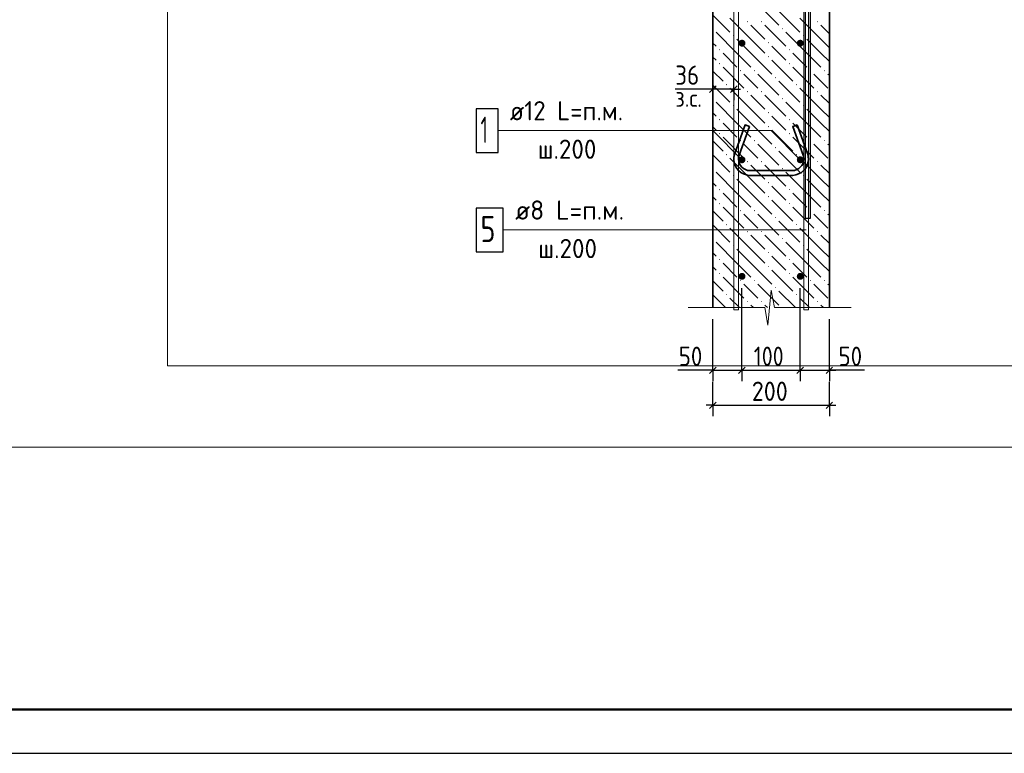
# Model space of a CAD drawing. Header units: millimetres. Extents: x 0 to 59400, y 0 to 42000.
# Tile 11 of 31: x 28071 to 39335, y 0 to 8389. Entities that reach past the tile are written whole.
import ezdxf

# ---------------------------------------------------------------- set-up
doc = ezdxf.new("R2010")
doc.units = ezdxf.units.MM
for name, color, linetype, lineweight in [('Standard', 7, 'Continuous', 25), ('ЖБ Стена верхний уровень', 7, 'Continuous', 35), ('Позиционная метка линия выноска', 7, 'Continuous', 13), ('Примечания', 7, 'Continuous', 13), ('Стена фоновая арматура У1', 7, 'Continuous', 18), ('Стена фоновая арматура Х1', 7, 'Continuous', 35), ('Стена фоновая затяжка С-обр.', 52, 'Continuous', 25)]:
    doc.layers.add(name, color=color, linetype=linetype, lineweight=lineweight)
doc.layers.add('Размерная выноска', color=7, linetype='Continuous')
doc.layers.add('Стена ДОП арматура У', color=7, linetype='Continuous', lineweight=35, true_color=0x5a2814)
doc.styles.add('ISOCPEUR', font='txt')

msp = doc.modelspace()

# ---------------------------------------------------------------- hatches: boundary and pattern name
at = {"layer": 'ЖБ Стена верхний уровень', "linetype": 'Continuous', "lineweight": 18, "transparency": 33554687}
for points in [[(36391, 8366), (36397, 8372), (36404, 8366), (36397, 8359)], [(36551, 8366), (36557, 8372), (36564, 8366), (36557, 8359)], [(37191, 8366), (37197, 8372), (37204, 8366), (37197, 8359)], [(36001, 8289), (36004, 8286), (36001, 8282)], [(36791, 8286), (36797, 8292), (36804, 8286), (36797, 8279)], [(36231, 8206), (36237, 8212), (36244, 8206), (36237, 8199)], [(36631, 8126), (36637, 8132), (36644, 8126), (36637, 8119)], [(37031, 8206), (37037, 8212), (37044, 8206), (37037, 8199)], [(36071, 8046), (36077, 8052), (36084, 8046), (36077, 8039)], [(36871, 8046), (36877, 8052), (36884, 8046), (36877, 8039)], [(36071, 7886), (36077, 7892), (36084, 7886), (36077, 7879)], [(36631, 7966), (36637, 7972), (36644, 7966), (36637, 7959)], [(36871, 7886), (36877, 7892), (36884, 7886), (36877, 7879)], [(36311, 7806), (36317, 7812), (36324, 7806), (36317, 7799)], [(36471, 7806), (36477, 7812), (36484, 7806), (36477, 7799)], [(37111, 7806), (37117, 7812), (37124, 7806), (37117, 7799)], [(37271, 7806), (37277, 7812), (37284, 7806), (37277, 7799)], [(36711, 7726), (36717, 7732), (36724, 7726), (36717, 7719)], [(36151, 7646), (36157, 7652), (36164, 7646), (36157, 7639)], [(36391, 7566), (36397, 7572), (36404, 7566), (36397, 7559)], [(36551, 7566), (36557, 7572), (36564, 7566), (36557, 7559)], [(36951, 7646), (36957, 7652), (36964, 7646), (36957, 7639)], [(37191, 7566), (37197, 7572), (37204, 7566), (37197, 7559)], [(36001, 7489), (36004, 7486), (36001, 7482)], [(36791, 7486), (36797, 7492), (36804, 7486), (36797, 7479)], [(36231, 7406), (36237, 7412), (36244, 7406), (36237, 7399)], [(36631, 7326), (36637, 7332), (36644, 7326), (36637, 7319)], [(37031, 7406), (37037, 7412), (37044, 7406), (37037, 7399)], [(36071, 7246), (36077, 7252), (36084, 7246), (36077, 7239)], [(36871, 7246), (36877, 7252), (36884, 7246), (36877, 7239)], [(36631, 7166), (36637, 7172), (36644, 7166), (36637, 7159)], [(36071, 7086), (36077, 7092), (36084, 7086), (36077, 7079)], [(36311, 7006), (36317, 7012), (36324, 7006), (36317, 6999)], [(36471, 7006), (36477, 7012), (36484, 7006), (36477, 6999)], [(36871, 7086), (36877, 7092), (36884, 7086), (36877, 7079)], [(37111, 7006), (37117, 7012), (37124, 7006), (37117, 6999)], [(37271, 7006), (37277, 7012), (37284, 7006), (37277, 6999)], [(36711, 6926), (36717, 6932), (36724, 6926), (36717, 6919)], [(36151, 6846), (36157, 6852), (36164, 6846), (36157, 6839)], [(36391, 6766), (36397, 6772), (36404, 6766), (36397, 6759)], [(36551, 6766), (36557, 6772), (36564, 6766), (36557, 6759)], [(36951, 6846), (36957, 6852), (36964, 6846), (36957, 6839)], [(37191, 6766), (37197, 6772), (37204, 6766), (37197, 6759)], [(36001, 6689), (36004, 6686), (36001, 6682)], [(36791, 6686), (36797, 6692), (36804, 6686), (36797, 6679)], [(36231, 6606), (36237, 6612), (36244, 6606), (36237, 6599)], [(37031, 6606), (37037, 6612), (37044, 6606), (37037, 6599)], [(36071, 6446), (36077, 6452), (36084, 6446), (36077, 6439)], [(36631, 6526), (36637, 6532), (36644, 6526), (36637, 6519)], [(36871, 6446), (36877, 6452), (36884, 6446), (36877, 6439)], [(36631, 6366), (36637, 6372), (36644, 6366), (36637, 6359)], [(36071, 6286), (36077, 6292), (36084, 6286), (36077, 6279)], [(36311, 6206), (36317, 6212), (36324, 6206), (36317, 6199)], [(36471, 6206), (36477, 6212), (36484, 6206), (36477, 6199)], [(36871, 6286), (36877, 6292), (36884, 6286), (36877, 6279)], [(37111, 6206), (37117, 6212), (37124, 6206), (37117, 6199)], [(37271, 6206), (37277, 6212), (37284, 6206), (37277, 6199)], [(36711, 6126), (36717, 6132), (36724, 6126), (36717, 6119)], [(36151, 6046), (36157, 6052), (36164, 6046), (36157, 6039)], [(36391, 5966), (36397, 5972), (36404, 5966), (36397, 5959)], [(36551, 5966), (36557, 5972), (36564, 5966), (36557, 5959)], [(36951, 6046), (36957, 6052), (36964, 6046), (36957, 6039)], [(37191, 5966), (37197, 5972), (37204, 5966), (37197, 5959)], [(36001, 5889), (36004, 5886), (36001, 5882)], [(36791, 5886), (36797, 5892), (36804, 5886), (36797, 5879)], [(36231, 5806), (36237, 5812), (36244, 5806), (36237, 5799)], [(37031, 5806), (37037, 5812), (37044, 5806), (37037, 5799)], [(36071, 5646), (36077, 5652), (36084, 5646), (36077, 5639)], [(36631, 5726), (36637, 5732), (36644, 5726), (36637, 5719)], [(36871, 5646), (36877, 5652), (36884, 5646), (36877, 5639)], [(36631, 5566), (36637, 5572), (36644, 5566), (36637, 5559)], [(36071, 5486), (36077, 5492), (36084, 5486), (36077, 5479)], [(36311, 5406), (36317, 5412), (36324, 5406), (36317, 5399)], [(36471, 5406), (36477, 5412), (36484, 5406), (36477, 5399)], [(36871, 5486), (36877, 5492), (36884, 5486), (36877, 5479)], [(37111, 5406), (37117, 5412), (37124, 5406), (37117, 5399)], [(37271, 5406), (37277, 5412), (37284, 5406), (37277, 5399)], [(36711, 5326), (36717, 5332), (36724, 5326), (36717, 5319)], [(36151, 5246), (36157, 5252), (36164, 5246), (36157, 5239)], [(36951, 5246), (36957, 5252), (36964, 5246), (36957, 5239)], [(36391, 5166), (36397, 5172), (36404, 5166), (36397, 5159)], [(36551, 5166), (36557, 5172), (36564, 5166), (36557, 5159)], [(37191, 5166), (37197, 5172), (37204, 5166), (37197, 5159)]]:
    msp.add_hatch(color=7, dxfattribs=at).paths.add_polyline_path(points, flags=16)
at = {"layer": 'Стена фоновая арматура Х1', "linetype": 'Continuous', "lineweight": 18, "transparency": 33554687}
for points in [[(36374, 8120), (36371, 8136), (36362, 8149), (36349, 8157), (36334, 8160), (36319, 8157), (36306, 8149), (36297, 8136), (36294, 8120), (36297, 8105), (36306, 8092), (36319, 8083), (36334, 8080), (36349, 8083), (36362, 8092), (36371, 8105)], [(37041, 8120), (37037, 8136), (37029, 8149), (37016, 8157), (37001, 8160), (36985, 8157), (36972, 8149), (36964, 8136), (36961, 8120), (36964, 8105), (36972, 8092), (36985, 8083), (37001, 8080), (37016, 8083), (37029, 8092), (37037, 8105)], [(36374, 6787), (36371, 6802), (36362, 6815), (36349, 6824), (36334, 6827), (36319, 6824), (36306, 6815), (36297, 6802), (36294, 6787), (36297, 6772), (36306, 6759), (36319, 6750), (36334, 6747), (36349, 6750), (36362, 6759), (36371, 6772)], [(37041, 6787), (37037, 6802), (37029, 6815), (37016, 6824), (37001, 6827), (36985, 6824), (36972, 6815), (36964, 6802), (36961, 6787), (36964, 6772), (36972, 6759), (36985, 6750), (37001, 6747), (37016, 6750), (37029, 6759), (37037, 6772)], [(36374, 5454), (36371, 5469), (36362, 5482), (36349, 5491), (36334, 5494), (36319, 5491), (36306, 5482), (36297, 5469), (36294, 5454), (36297, 5438), (36306, 5425), (36319, 5417), (36334, 5414), (36349, 5417), (36362, 5425), (36371, 5438)], [(37041, 5454), (37037, 5469), (37029, 5482), (37016, 5491), (37001, 5494), (36985, 5491), (36972, 5482), (36964, 5469), (36961, 5454), (36964, 5438), (36972, 5425), (36985, 5417), (37001, 5414), (37016, 5417), (37029, 5425), (37037, 5438)]]:
    msp.add_hatch(color=7, dxfattribs=at).paths.add_polyline_path(points)

# ---------------------------------------------------------------- linework, layer by layer
at = {"layer": 'Standard', "color": 7, "linetype": 'Continuous', "lineweight": -3, "transparency": 33554687}
for p, q in [((36001, 7595), (36001, 7720)), ((36241, 7595), (36241, 7720)), ((36001, 7595), (35926, 7595)), ((36001, 7595), (36001, 7470)), ((36241, 7595), (36001, 7595)), ((36241, 7595), (36241, 7470)), ((36241, 7595), (36316, 7595)), ((36001, 4380), (36001, 4505)), ((36334, 4380), (36334, 4505)), ((37001, 4380), (37001, 4505)), ((37334, 4380), (37334, 4505)), ((36001, 4380), (35926, 4380)), ((36001, 4380), (36001, 4255)), ((36001, 4380), (36334, 4380)), ((36334, 4380), (36334, 4255)), ((36334, 4380), (37001, 4380)), ((37001, 4380), (37001, 4255)), ((37001, 4380), (37334, 4380)), ((37334, 4380), (37334, 4255)), ((37334, 4380), (37409, 4380)), ((36001, 3980), (36001, 4246)), ((37334, 3980), (37334, 4246)), ((36001, 3980), (36001, 4105)), ((37334, 3980), (37334, 4105)), ((36001, 3980), (35926, 3980)), ((36001, 3980), (36001, 3855)), ((37334, 3980), (37334, 3855)), ((37334, 3980), (37409, 3980))]:
    msp.add_line(p, q, dxfattribs=at)
at = {"layer": 'Standard', "color": 7, "linetype": 'Continuous', "lineweight": 25, "transparency": 33554687}
for p, q in [((36038, 7633), (35963, 7558)), ((36278, 7633), (36203, 7558)), ((35963, 4342), (36038, 4417)), ((36296, 4342), (36371, 4417)), ((36963, 4342), (37038, 4417)), ((37296, 4342), (37371, 4417)), ((35963, 3942), (36038, 4017)), ((37296, 3942), (37371, 4017))]:
    msp.add_line(p, q, dxfattribs=at)
at = {"layer": 'Standard', "color": 254, "linetype": 'Continuous', "lineweight": 18, "true_color": 0xc4c4ff, "transparency": 33554687}
msp.add_line((29761, 4430), (40400, 4430), dxfattribs=at)
at = {"layer": 'Standard', "color": 7, "linetype": 'Continuous', "lineweight": 25, "transparency": 33554687}
msp.add_lwpolyline([(0, 0), (59400, 0), (59400, 42000), (0, 42000), (0, 0)], close=True, dxfattribs=at)
at = {"layer": 'Standard', "color": 7, "linetype": 'Continuous', "lineweight": 50, "transparency": 33554687}
msp.add_lwpolyline([(2000, 41500), (58900, 41500), (58900, 500), (2000, 500), (2000, 41500)], close=True, dxfattribs=at)
at = {"layer": 'Standard', "color": 7, "linetype": 'Continuous', "lineweight": 25, "transparency": 33554687}
msp.add_lwpolyline([(58900, 41500), (2000, 41500), (2000, 500), (58900, 500), (58900, 41500)], dxfattribs=at)
at = {"layer": 'Standard', "color": 7, "linetype": 'Continuous', "lineweight": 13, "transparency": 33554687}
for points in [[(58900, 29734), (17203, 29734), (17203, 3500), (58900, 3500), (58900, 29734)], [(23529, 500), (40400, 500), (40400, 16874), (23529, 16874), (23529, 500)]]:
    msp.add_lwpolyline(points, dxfattribs=at)
at = {"layer": 'Standard', "color": 254, "linetype": 'Continuous', "lineweight": 18, "true_color": 0xc4c4ff, "transparency": 33554687}
msp.add_lwpolyline([(40400, 15193), (29761, 15193), (29761, 4430)], dxfattribs=at)
at = {"layer": 'Standard', "color": 7, "linetype": 'Continuous', "lineweight": -3, "transparency": 33554687}
for points in [[(36334, 4380), (36334, 4397), (36334, 4397), (36334, 4397), (36334, 4397), (36334, 5320)], [(37001, 4380), (37001, 4397), (37001, 4397), (37001, 5320)], [(36001, 4380), (36001, 4397), (36001, 4397), (36001, 4397), (36001, 4397), (36001, 4963)], [(37334, 4380), (37334, 4397), (37334, 4397), (37334, 4963)], [(36001, 3980), (36195, 3980), (36195, 3980), (37334, 3980)]]:
    msp.add_lwpolyline(points, dxfattribs=at)
at = {"layer": 'ЖБ Стена верхний уровень', "color": 7, "linetype": 'Continuous', "lineweight": 35, "transparency": 33554687}
for p, q in [((37334, 5096), (37334, 12720)), ((36001, 11387), (36001, 5096))]:
    msp.add_line(p, q, dxfattribs=at)
at = {"layer": 'ЖБ Стена верхний уровень', "color": 9, "linetype": 'Continuous', "lineweight": 18, "true_color": 0xc7c7c7, "transparency": 33554687}
for p, q in [((36517, 8566), (36757, 8326)), ((36757, 8486), (36997, 8246)), ((36001, 8442), (36197, 8246)), ((36437, 8166), (36197, 8406)), ((37237, 8166), (36997, 8406)), ((36277, 8006), (36037, 8246)), ((36437, 8326), (36597, 8166)), ((36597, 8326), (36837, 8086)), ((37077, 8006), (36837, 8246)), ((37237, 8326), (37334, 8229)), ((36001, 8122), (36037, 8086)), ((36277, 8166), (36437, 8006)), ((36437, 8166), (36597, 8006)), ((37077, 8166), (37237, 8006)), ((37237, 8166), (37334, 8069)), ((36117, 8006), (36277, 7846)), ((36277, 8006), (36437, 7846)), ((36437, 8006), (36677, 7766)), ((36757, 8006), (36677, 8086)), ((36837, 7926), (36757, 8006)), ((36917, 8006), (37077, 7846)), ((37077, 8006), (37237, 7846)), ((37237, 8006), (37334, 7909)), ((36037, 7926), (36001, 7962)), ((36677, 7926), (36917, 7686)), ((36001, 7802), (36117, 7686)), ((36117, 7846), (36357, 7606)), ((36917, 7846), (37157, 7606)), ((36437, 7686), (36357, 7766)), ((36517, 7606), (36437, 7686)), ((36517, 7766), (36757, 7526)), ((36757, 7686), (36997, 7446)), ((37237, 7686), (37157, 7766)), ((37317, 7606), (37237, 7686)), ((37317, 7766), (37334, 7749)), ((36001, 7642), (36197, 7446)), ((36437, 7366), (36197, 7606)), ((37237, 7366), (36997, 7606)), ((36277, 7206), (36037, 7446)), ((36437, 7526), (36597, 7366)), ((36597, 7526), (36837, 7286)), ((37077, 7206), (36837, 7446)), ((37237, 7526), (37334, 7429)), ((36001, 7322), (36037, 7286)), ((36277, 7366), (36437, 7206)), ((36437, 7366), (36597, 7206)), ((37077, 7366), (37237, 7206)), ((37237, 7366), (37334, 7269)), ((36757, 7206), (36677, 7286)), ((36037, 7126), (36001, 7162)), ((36117, 7206), (36277, 7046)), ((36277, 7206), (36437, 7046)), ((36437, 7206), (36677, 6966)), ((36677, 7126), (36917, 6886)), ((36837, 7126), (36757, 7206)), ((36917, 7206), (37077, 7046)), ((37077, 7206), (37237, 7046)), ((37237, 7206), (37334, 7109)), ((36001, 7002), (36117, 6886)), ((36117, 7046), (36357, 6806)), ((36917, 7046), (37157, 6806)), ((36437, 6886), (36357, 6966)), ((36517, 6806), (36437, 6886)), ((36517, 6966), (36757, 6726)), ((36757, 6886), (36997, 6646)), ((37237, 6886), (37157, 6966)), ((37317, 6806), (37237, 6886)), ((37317, 6966), (37334, 6949)), ((36001, 6842), (36197, 6646)), ((36437, 6566), (36197, 6806)), ((37237, 6566), (36997, 6806)), ((36437, 6726), (36597, 6566)), ((36597, 6726), (36837, 6486)), ((37237, 6726), (37334, 6629)), ((36277, 6406), (36037, 6646)), ((36277, 6566), (36437, 6406)), ((36437, 6566), (36597, 6406)), ((37077, 6406), (36837, 6646)), ((37077, 6566), (37237, 6406)), ((37237, 6566), (37334, 6469)), ((36001, 6522), (36037, 6486)), ((36757, 6406), (36677, 6486)), ((36037, 6326), (36001, 6362)), ((36117, 6406), (36277, 6246)), ((36277, 6406), (36437, 6246)), ((36437, 6406), (36677, 6166)), ((36677, 6326), (36917, 6086)), ((36837, 6326), (36757, 6406)), ((36917, 6406), (37077, 6246)), ((37077, 6406), (37237, 6246)), ((37237, 6406), (37334, 6309)), ((36001, 6202), (36117, 6086)), ((36117, 6246), (36357, 6006)), ((36917, 6246), (37157, 6006)), ((36437, 6086), (36357, 6166)), ((36517, 6006), (36437, 6086)), ((36517, 6166), (36757, 5926)), ((36757, 6086), (36997, 5846)), ((37237, 6086), (37157, 6166)), ((37317, 6006), (37237, 6086)), ((37317, 6166), (37334, 6149)), ((36001, 6042), (36197, 5846)), ((36437, 5766), (36197, 6006)), ((37237, 5766), (36997, 6006)), ((36437, 5926), (36597, 5766)), ((36597, 5926), (36837, 5686)), ((37237, 5926), (37334, 5829)), ((36277, 5606), (36037, 5846)), ((36277, 5766), (36437, 5606)), ((36437, 5766), (36597, 5606)), ((37077, 5606), (36837, 5846)), ((37077, 5766), (37237, 5606)), ((37237, 5766), (37334, 5669)), ((36001, 5722), (36037, 5686)), ((36757, 5606), (36677, 5686)), ((36037, 5526), (36001, 5562)), ((36117, 5606), (36277, 5446)), ((36277, 5606), (36437, 5446)), ((36437, 5606), (36677, 5366)), ((36677, 5526), (36917, 5286)), ((36837, 5526), (36757, 5606)), ((36917, 5606), (37077, 5446)), ((37077, 5606), (37237, 5446)), ((37237, 5606), (37334, 5509)), ((36117, 5446), (36357, 5206)), ((36917, 5446), (37157, 5206)), ((36001, 5402), (36117, 5286)), ((36437, 5286), (36357, 5366)), ((36517, 5366), (36757, 5126)), ((37237, 5286), (37157, 5366)), ((37317, 5366), (37334, 5349)), ((36001, 5242), (36147, 5096)), ((36307, 5096), (36197, 5206)), ((36517, 5206), (36437, 5286)), ((36757, 5286), (36947, 5096)), ((37107, 5096), (36997, 5206)), ((37317, 5206), (37237, 5286)), ((36437, 5126), (36467, 5096)), ((36597, 5126), (36627, 5096)), ((37237, 5126), (37267, 5096))]:
    msp.add_line(p, q, dxfattribs=at)
at = {"layer": 'Позиционная метка линия выноска', "color": 7, "linetype": 'Continuous', "lineweight": 13, "transparency": 33554687}
msp.add_line((33603, 5985), (37067, 5985), dxfattribs=at)
for points in [[(33546, 7120), (36001, 7120), (36334, 6787)], [(33914, 7120), (36667, 7120), (37001, 6787)]]:
    msp.add_lwpolyline(points, dxfattribs=at)
at = {"layer": 'Примечания', "color": 7, "linetype": 'Continuous', "lineweight": 13, "transparency": 33554687}
for p, q in [((36669, 5296), (36631, 4896)), ((36706, 5096), (36669, 5296)), ((35717, 5096), (35717, 5096)), ((36594, 5096), (35717, 5096)), ((36631, 4896), (36594, 5096)), ((37583, 5096), (36706, 5096))]:
    msp.add_line(p, q, dxfattribs=at)
at = {"layer": 'Размерная выноска', "color": 7, "linetype": 'Continuous', "lineweight": -3, "transparency": 33554687}
for p, q in [((36001, 7595), (35570, 7595)), ((36001, 4380), (35601, 4380)), ((37734, 4380), (37334, 4380))]:
    msp.add_line(p, q, dxfattribs=at)
at = {"layer": 'Стена ДОП арматура У', "color": 19, "linetype": 'Continuous', "lineweight": 25, "true_color": 0x5a2814, "transparency": 33554687}
msp.add_lwpolyline([(30727, 12500), (36964, 12500), (36991, 12496), (37020, 12487), (37046, 12472), (37068, 12454), (37086, 12433), (37101, 12406), (37110, 12378), (37114, 12350), (37114, 6114), (37061, 6114), (37061, 12347), (37058, 12366), (37052, 12385), (37042, 12402), (37030, 12416), (37016, 12428), (36998, 12438), (36979, 12444), (36960, 12447), (30727, 12447), (30727, 12500)], dxfattribs=at)
at = {"layer": 'Стена фоновая арматура У1', "color": 7, "linetype": 'Continuous', "lineweight": 13, "transparency": 33554687}
for points in [[(36241, 5070), (36241, 12554), (36294, 12554), (36294, 5070), (36241, 5070)], [(37041, 5070), (37041, 12554), (37094, 12554), (37094, 5070), (37041, 5070)]]:
    msp.add_lwpolyline(points, dxfattribs=at)
at = {"layer": 'Стена фоновая арматура У1', "color": 7, "linetype": 'Continuous', "lineweight": 25, "transparency": 33554687}
msp.add_lwpolyline([(33293, 5735), (33603, 5735), (33603, 6235), (33293, 6235), (33293, 5735)], dxfattribs=at)
at = {"layer": 'Стена фоновая арматура Х1', "color": 7, "linetype": 'Continuous', "lineweight": 25, "transparency": 33554687}
msp.add_lwpolyline([(33293, 6870), (33543, 6870), (33543, 7370), (33293, 7370), (33293, 6870)], dxfattribs=at)
at = {"layer": 'Стена фоновая затяжка С-обр.', "color": 7, "linetype": 'Continuous', "lineweight": 35, "transparency": 33554687}
msp.add_lwpolyline([(36964, 7185), (37083, 6858), (37086, 6851), (37088, 6843), (37090, 6836), (37091, 6828), (37092, 6821), (37093, 6813), (37094, 6805), (37094, 6798), (37094, 6787), (37089, 6755), (37078, 6721), (37061, 6689), (37039, 6664), (37014, 6642), (36982, 6625), (36949, 6614), (36916, 6609), (36418, 6609), (36386, 6614), (36352, 6625), (36321, 6642), (36295, 6664), (36274, 6689), (36256, 6721), (36245, 6755), (36241, 6787), (36241, 6798), (36241, 6805), (36241, 6813), (36242, 6821), (36243, 6828), (36245, 6836), (36247, 6843), (36249, 6851), (36251, 6858), (36370, 7185), (36420, 7167), (36301, 6840), (36300, 6835), (36298, 6830), (36297, 6824), (36296, 6819), (36295, 6814), (36294, 6808), (36294, 6803), (36294, 6797), (36294, 6791), (36297, 6767), (36305, 6742), (36318, 6720), (36333, 6702), (36351, 6686), (36374, 6674), (36398, 6666), (36422, 6663), (36912, 6663), (36936, 6666), (36961, 6674), (36983, 6686), (37001, 6702), (37017, 6720), (37029, 6742), (37037, 6767), (37041, 6791), (37041, 6797), (37040, 6803), (37040, 6808), (37039, 6814), (37038, 6819), (37037, 6824), (37036, 6830), (37035, 6835), (37033, 6840), (36914, 7167), (36964, 7185)], dxfattribs=at)

# ---------------------------------------------------------------- texts
at = {"layer": 'Standard', "color": 7, "linetype": 'Continuous', "lineweight": 25, "transparency": 33554687, "char_height": 220, "attachment_point": 7, "style": 'ISOCPEUR'}
for s, insert, width in [('\\W0.87;36', (35571, 7645), 403.93), ('\\W0.87;50', (35610, 4430), 403.93), ('\\W0.83;100', (36469, 4430), 508.56), ('\\W0.87;50', (37438, 4430), 403.93), ('\\W0.91;200', (36447, 4030), 561.99)]:
    msp.add_mtext(s, dxfattribs=dict(at, insert=insert, width=width))
at = {"layer": 'Standard', "color": 7, "linetype": 'Continuous', "lineweight": 18, "transparency": 33554687, "insert": (35572, 7392), "char_height": 200, "width": 459.94, "attachment_point": 7, "style": 'ISOCPEUR'}
msp.add_mtext('\\W0.90;з.с.', dxfattribs=at)
at = {"layer": 'Стена фоновая арматура У1', "color": 7, "linetype": 'Continuous', "lineweight": 13, "transparency": 33554687, "attachment_point": 7, "style": 'ISOCPEUR'}
for s, insert, char_height, width in [('\\W0.97;ø8 L=п.м. ', (33740, 6102), 220, 1491.86), ('\\W0.78;5', (33343, 5845), 300, 326.41), ('\\W0.95;ш.200 ', (34004, 5662), 220, 962.13)]:
    msp.add_mtext(s, dxfattribs=dict(at, insert=insert, char_height=char_height, width=width))
at = {"layer": 'Стена фоновая арматура Х1', "color": 7, "linetype": 'Continuous', "lineweight": 13, "transparency": 33554687, "attachment_point": 7, "style": 'ISOCPEUR'}
for s, insert, char_height, width in [('\\W0.94;ø12 L=п.м. ', (33678, 7238), 220, 1599.14), ('\\W0.56;1', (33343, 6980), 300, 233.33), ('\\W0.95;ш.200 ', (33997, 6798), 220, 962.13)]:
    msp.add_mtext(s, dxfattribs=dict(at, insert=insert, char_height=char_height, width=width))

doc.saveas('drawing.dxf')
